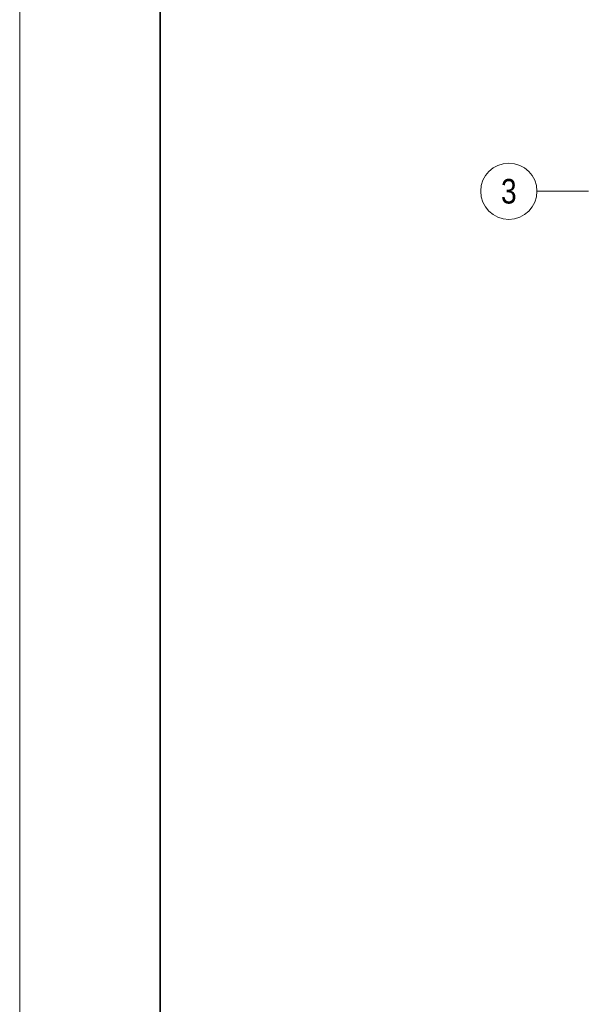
# Model space of a CAD drawing. Extents: x -620 to 300, y 62 to 1107.
# Tile 65 of 109: x -620 to -539, y 650 to 790. Entities that reach past the tile are written whole.
import ezdxf
from ezdxf.enums import TextEntityAlignment as Align
from ezdxf.lldxf.tags import DXFTag

# ---------------------------------------------------------------- set-up
doc = ezdxf.new("R2010")
doc.units = 0
doc.layers.add('iwb_Layout Achsbezeichung', color=1, linetype='Continuous', lineweight=13, true_color=0xff0000)
doc.layers.add('iwb_Plankopf Rahmen', color=7, linetype='Continuous', lineweight=35)
doc.styles.get("Standard").update_dxf_attribs({"font": 'ARIALN.TTF'})
tags = doc.linetypes.add('STRICHPUNKT2', pattern=[12.7, 6.35, -3.175, 0, -3.175]).pattern_tags.tags
tags[10:11] = [DXFTag(74, 4), DXFTag(75, 0), DXFTag(340, '0'), DXFTag(46, 0.0), DXFTag(50, 0.0), DXFTag(44, 0.0), DXFTag(45, 0.0)]
tags[8:9] = [DXFTag(74, 4), DXFTag(75, 0), DXFTag(340, '0'), DXFTag(46, 0.0), DXFTag(50, 0.0), DXFTag(44, 0.0), DXFTag(45, 0.0)]
tags[6:7] = [DXFTag(74, 4), DXFTag(75, 0), DXFTag(340, '0'), DXFTag(46, 0.0), DXFTag(50, 0.0), DXFTag(44, 0.0), DXFTag(45, 0.0)]
tags[4:5] = [DXFTag(74, 4), DXFTag(75, 0), DXFTag(340, '0'), DXFTag(46, 0.0), DXFTag(50, 0.0), DXFTag(44, 0.0), DXFTag(45, 0.0)]

msp = doc.modelspace()

# ---------------------------------------------------------------- linework, layer by layer
at = {"layer": 'iwb_Layout Achsbezeichung', "linetype": 'STRICHPUNKT2', "lineweight": 13, "ltscale": 0.39}
msp.add_line((-538.76, 765.93), (-546.09, 765.93), dxfattribs=at)
at = {"layer": 'iwb_Layout Achsbezeichung', "ltscale": 0.39}
msp.add_circle((-550.09, 765.93), 4, dxfattribs=at)
at = {"layer": 'iwb_Plankopf Rahmen', "color": 8, "lineweight": 13, "ltscale": 0.13, "true_color": 0x808080}
msp.add_lwpolyline([(300.35, 62.43), (-619.65, 62.43), (-619.65, 1107.43), (300.35, 1107.43), (300.35, 62.43)], close=True, dxfattribs=at)
at = {"layer": 'iwb_Plankopf Rahmen', "ltscale": 0.35}
msp.add_lwpolyline([(-599.65, 67.43), (-599.65, 1102.43), (295.35, 1102.43), (295.35, 67.43), (-599.65, 67.43)], close=True, dxfattribs=at)

# ---------------------------------------------------------------- texts
at = {"layer": 'iwb_Layout Achsbezeichung', "ltscale": 0.39}
msp.add_text('3', height=3.5, dxfattribs=at).set_placement((-550.09, 765.93), align=Align.MIDDLE_CENTER)

doc.saveas('drawing.dxf')
